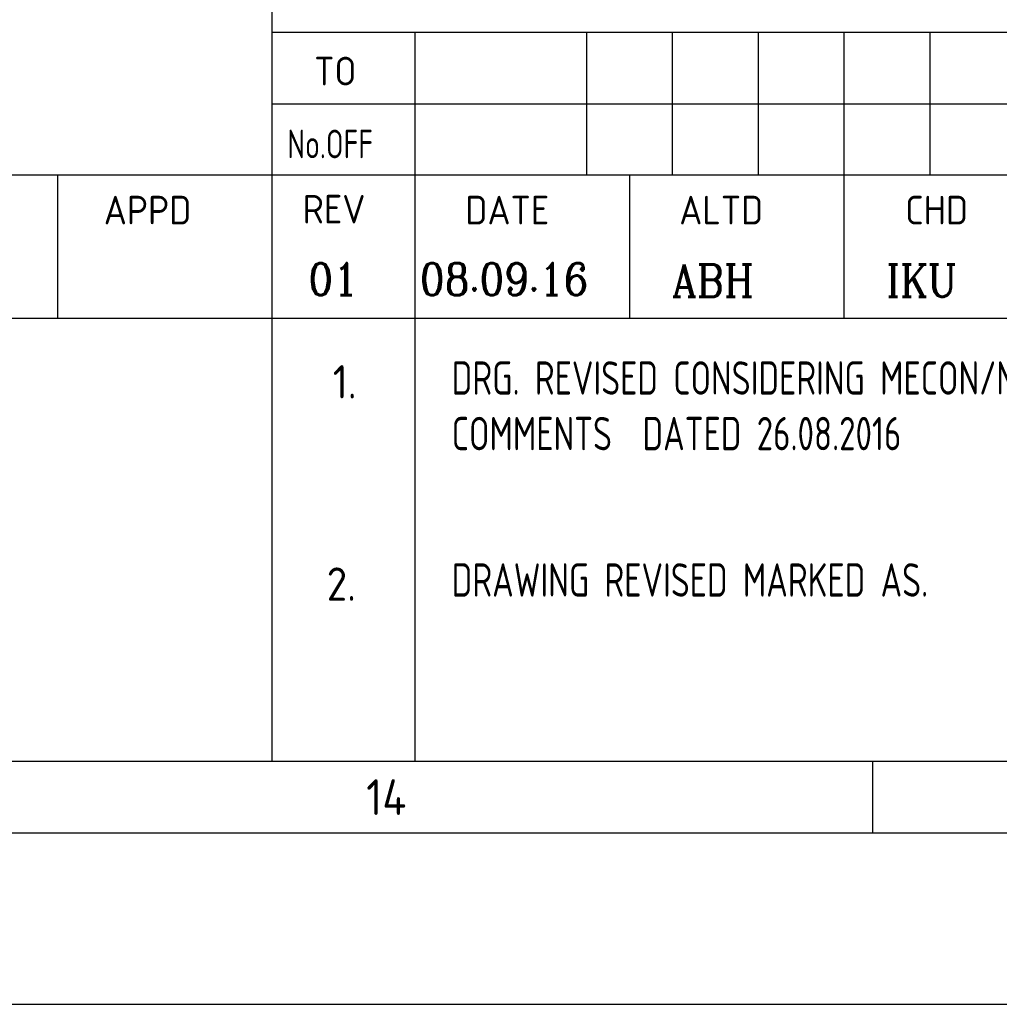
# Model space of a CAD drawing. Extents: x -7650383 to 4934791, y -137560 to 1826789.
# Tile 69 of 122: x 313112 to 323387, y 420128 to 430460. Entities that reach past the tile are written whole.
import ezdxf
from ezdxf.enums import TextEntityAlignment as Align

# ---------------------------------------------------------------- set-up
doc = ezdxf.new("R2010")
doc.units = 0
doc.header["$LTSCALE"] = 800
doc.header["$MEASUREMENT"] = 0
doc.linetypes.add('CONTINOUS', pattern=[0])
doc.layers.get('0').update_dxf_attribs({"linetype": 'CONTINUOUS'})
doc.layers.add('FORMAT', color=7, linetype='CONTINUOUS')
doc.layers.add('TEXT', color=3, linetype='CONTINUOUS')
doc.styles.add('ROMANC', font='romanc')
doc.styles.add('ROMANS', font='ISO9.shx', dxfattribs={"width": 0.8})
doc.styles.get("Standard").update_dxf_attribs({"font": 'ISO9'})

# ---------------------------------------------------------------- blocks, each defined once
blk = doc.blocks.new('A$C731D3036')
for p, q in [((-593.64, 265.66), (-593.64, 37.8)), ((-593.64, 151.19), (-26.68, 151.19)), ((-571.41, 151.19), (-571.41, 37.8)), ((-544.73, 151.19), (-544.73, 128.96)), ((-531.39, 151.19), (-531.39, 128.96)), ((-518.05, 151.19), (-518.05, 128.96)), ((-504.71, 151.19), (-504.71, 128.96)), ((-491.37, 151.19), (-491.37, 128.96)), ((-593.64, 140.07), (-438, 140.07)), ((-438, 128.96), (-749.28, 128.96)), ((-626.99, 128.96), (-626.99, 106.72)), ((-538.06, 128.96), (-538.06, 106.72)), ((-504.71, 128.96), (-504.71, 106.72)), ((-749.28, 106.72), (-26.68, 106.72)), ((-749.28, 106.72), (-337.95, 106.72)), ((-2590.23, 37.8), (-251.24, 37.8)), ((-500.26, 37.79), (-500.26, 26.67))]:
    blk.add_line(p, q)
for points in [[(0, 1869.86), (-2643.59, 1869.86), (-2643.59, 0), (0, 0)], [(-26.68, 1843.18), (-2616.91, 1843.18), (-2616.91, 26.68), (-26.68, 26.68)]]:
    blk.add_lwpolyline(points, close=True)
for s, p in [('TO', (-587.07, 142.92)), ('APPD', (-619.78, 121.3)), ('REV', (-588.86, 121.44)), ('DATE', (-563.57, 121.3)), ('ALTD', (-530.31, 121.3)), ('CHD', (-495.17, 121.3))]:
    blk.add_text(s, height=4.447).set_placement(p)
at = {"width": 0.8}
blk.add_text('No.OFF', height=4.447, dxfattribs=at).set_placement((-591.24, 131.58))
blk.add_text('14', height=5.558).set_placement((-575.85, 32.23), align=Align.MIDDLE)

msp = doc.modelspace()

# ---------------------------------------------------------------- block references
at = {"color": 1, "linetype": 'CONTINOUS', "lineweight": 15, "xscale": 67.46500254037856, "yscale": 67.46500254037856, "zscale": 67.46500254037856}
msp.add_blockref('A$C731D3036', (355807.2, 420128.2), dxfattribs=at)

# ---------------------------------------------------------------- texts
at = {"layer": 'FORMAT', "color": 4, "style": 'ROMANC', "width": 0.9}
for s, p in [('01', (316139, 427567.9)), ('08.09.16', (317308.8, 427568)), ('ABH', (319953, 427553.2)), ('IKU', (322203, 427553.2))]:
    msp.add_text(s, height=337.5, dxfattribs=at).set_placement(p)
at = {"layer": 'TEXT', "style": 'ROMANS'}
for s, p in [('1.', (316396.1, 426485.1)), ('2.', (316331.7, 424362.1))]:
    msp.add_text(s, height=350, dxfattribs=at).set_placement(p)
at = {"layer": 'TEXT', "style": 'ROMANS', "width": 0.8}
msp.add_text('DRAWING REVISED MARKED AS.', height=350, dxfattribs=at).set_placement((317643.1, 424405.7))
at = {"layer": 'TEXT', "insert": (317643.1, 426875), "char_height": 350, "width": 8274.142, "attachment_point": 1, "style": 'ROMANS'}
msp.add_mtext('DRG. REVISED CONSIDERING MECON/NSPCL COMMENTS  DATED 26.08.2016', dxfattribs=at)

doc.saveas('drawing.dxf')
